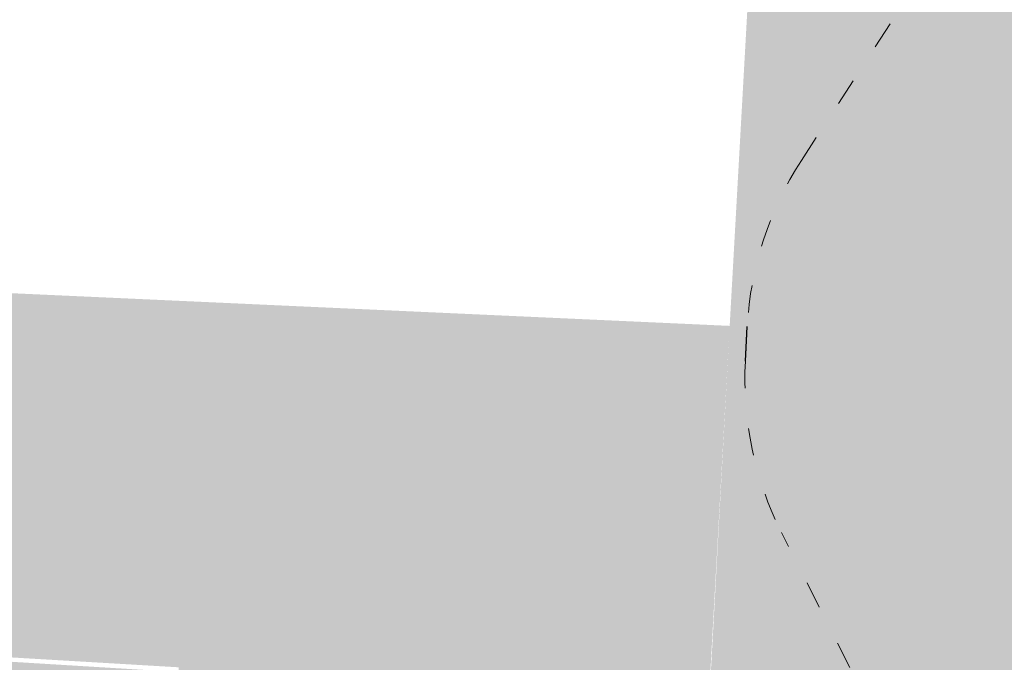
# Model space of a CAD drawing. Header units: inches. Extents: x -433 to 341, y -109 to 237.
# Tile 191 of 256: x -29.74 to -25.38, y 19.13 to 21.97. Entities that reach past the tile are written whole.
import ezdxf

# ---------------------------------------------------------------- set-up
doc = ezdxf.new("R2010")
doc.units = ezdxf.units.IN
doc.header["$MEASUREMENT"] = 0
doc.linetypes.add('ACAD_ISO03W100', pattern=[30, 12, -18])
for name, color, linetype, lineweight in [('1_mata', 7, 'Continuous', 5), ('1_projektowane', 7, 'Continuous', 5), ('1_trawa', 82, 'Continuous', 5), ('strefa', 7, 'ACAD_ISO03W100', 5)]:
    doc.layers.add(name, color=color, linetype=linetype, lineweight=lineweight)
doc.layers.add('VP-EQ', color=7, linetype='Continuous', true_color=0x8a3492)
picture_1 = doc.add_image_def('image1.jpg', size_in_pixel=(9921, 7015))

# ---------------------------------------------------------------- blocks, each defined once
blk = doc.blocks.new('ddjkdkdk')
at = {"layer": 'strefa', "color": 0, "ltscale": 0.01}
blk.add_lwpolyline([(106.0166, 43.2795), (106.8005, 44.6421, -0.268355), (108.1007, 45.3941), (109.7597, 45.3941, -0.267671), (111.0579, 44.6454), (111.8447, 43.286, -0.131916), (112.0465, 42.5346), (112.0465, 42.379, -0.131686), (111.8454, 41.6288), (111.0602, 40.2692, -0.267914), (109.7612, 39.5194), (108.101, 39.5194, -0.26806), (106.8017, 40.2699), (106.0174, 41.6296, -0.131547), (105.8168, 42.379), (105.8168, 42.5315, -0.131267)], format="xyb", close=True, dxfattribs=at)
at = {"layer": 'VP-EQ', "color": 0}
blk.add_line((105.8168, 42.379), (105.8168, 42.5315), dxfattribs=at)

msp = doc.modelspace()

# ---------------------------------------------------------------- hatches: boundary and pattern name
at = {"layer": '1_trawa'}
h = msp.add_hatch(dxfattribs=at)
h.set_pattern_fill('GRASS', color=256, scale=0.5)
h.paths.add_polyline_path([(-17.6358, 46.0021), (-19.6193, 34.3585), (-19.5606, 34.3585), (-19.9064, 32.7514), (-16.1696, 32.1178), (-16.5674, 33.4722), (-13.689, 34.3177), (-13.5069, 36.9465), (-14.9798, 37.2304), (-14.0334, 42.1401), (-11.0876, 41.5722), (-12.034, 36.6626), (-13.5069, 36.9465), (-13.689, 34.3177), (-13.6157, 34.0681), (-13.172, 32.5577), (-10.9198, 33.1037), (-7.7465, 33.2189), (-7.9544, 34.7997), (-6.4609, 34.9223), (-4.6634, 43.6288), (-12.4655, 45.1889)])
h.paths.add_polyline_path([(-19.9064, 32.7514), (-20.7685, 28.2246), (-14.0472, 27.0189), (-7.5288, 28.8347), (-7.3746, 28.8692), (-7.5144, 30.1563), (-7.687, 33.2267), (-10.9198, 33.1037), (-13.172, 32.5577), (-11.998, 28.5609), (-14.8763, 27.7154), (-16.1696, 32.1178)])
h.paths.add_polyline_path([(-7.9067, 12.4075), (-6.8863, 20.6073), (-19.7709, 21.5558), (-19.6396, 24.1561), (-26.3777, 24.533), (-26.6902, 18.9399), (-26.1417, 18.9093), (-26.0918, 18.9066), (-26.1731, 17.411), (-20.683, 17.0688), (-20.4224, 19.5543), (-14.2477, 19.2738), (-14.619, 13.3328)])
h.paths.add_polyline_path([(-26.5965, 20.6175), (-39.1407, 21.1882), (-39.6217, 12.2972), (-29.4944, 11.5827), (-29.0351, 19.1059), (-32.4008, 19.3045), (-32.5636, 16.3089), (-34.5607, 16.4175), (-34.6421, 14.9197), (-38.6362, 15.1368), (-38.2516, 19.6496), (-26.6876, 18.9412)])

# ---------------------------------------------------------------- block references
at = {"layer": '1_projektowane', "rotation": 356.9066330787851}
msp.add_blockref('ddjkdkdk', (-134.4765, -16.1453), dxfattribs=at)

# ---------------------------------------------------------------- pictures from other files: only their frames are drawn
at = {"layer": '1_mata'}
image = msp.add_image(picture_1, insert=(46.7118, -108.6544), size_in_units=(210.5211, 148.8565), rotation=90, dxfattribs=dict(at, fade=30))
image.dxf.flags = 7

doc.saveas('drawing.dxf')
